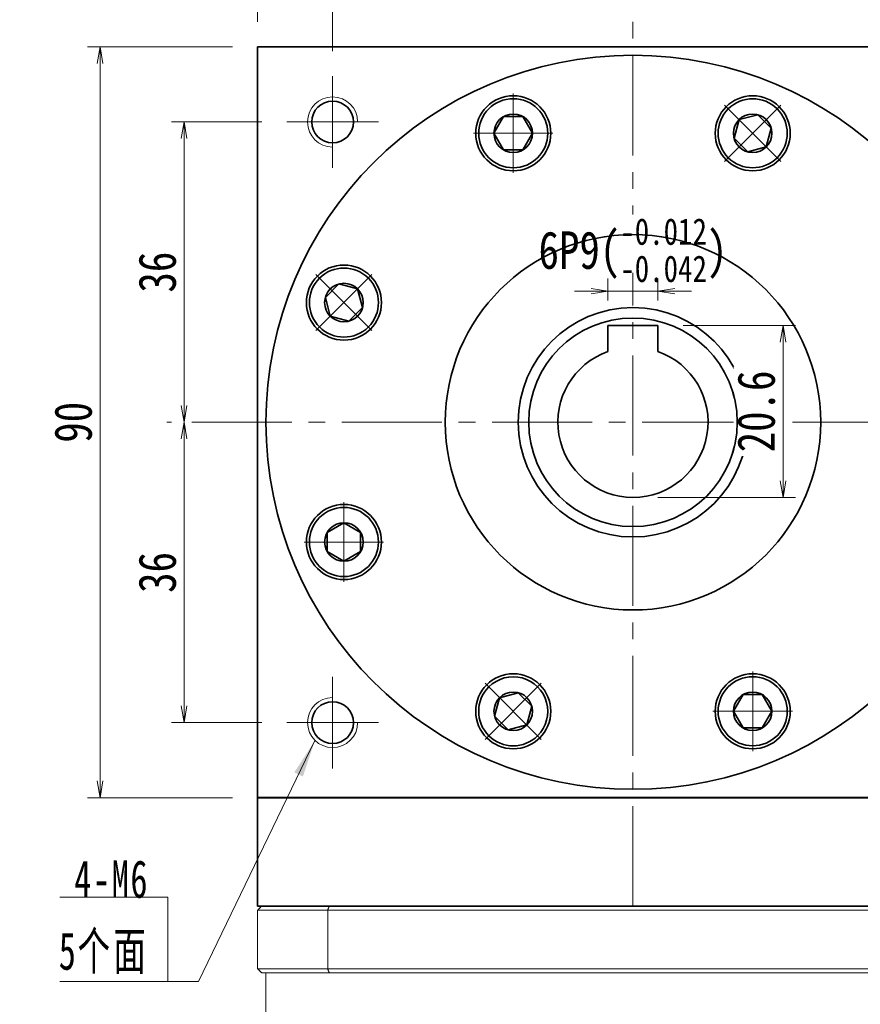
# Model space of a CAD drawing. Header units: millimetres. Extents: x -1 to 653, y 22 to 476.
# Tile 5 of 7: x 309 to 410, y 299 to 417. Entities that reach past the tile are written whole.
import ezdxf

# ---------------------------------------------------------------- set-up
doc = ezdxf.new("R2010")
doc.units = ezdxf.units.MM
doc.set_wipeout_variables(frame=1)
doc.linetypes.add('点画线', pattern=[18, 12, -2, 2, -2])
for name, color, linetype, lineweight in [('EB0', 7, 'Continuous', 35), ('中心线层', 1, '点画线', 18), ('尺寸线层', 3, 'Continuous', 18), ('粗实线', 7, 'Continuous', 40), ('粗实线层', 7, 'Continuous', 35)]:
    doc.layers.add(name, color=color, linetype=linetype, lineweight=lineweight)
doc.styles.add('宋体', font='SimSun.ttf', dxfattribs={"width": 0.8})
doc.styles.add('标准', font='txt', dxfattribs={"width": 0.667})
doc.dimstyles.new('A水平标注$0', dxfattribs={"dimtxt": 3.5, "dimasz": 2, "dimexe": 1.5, "dimexo": 3, "dimgap": 1.1, "dimtad": 1, "dimtoh": 1, "dimdec": 4, "dimdsep": 46, "dimtxsty": '宋体', "dimblk": 'OPEN', "dimcen": 3, "dimclrd": 3, "dimclre": 3, "dimclrt": 6, "dimadec": 0, "dimazin": 0, "dimtm": 1e-09, "dimtfac": 1, "dimtdec": 4, "dimtix": 1, "dimtmove": 0, "dimatfit": 3, "dimldrblk": 'OPEN', "dimfxl": 0, "dimlwd": 13, "dimlwe": 13, "dimarcsym": 0})

# ---------------------------------------------------------------- blocks, each defined once
blk = doc.blocks.new('_Open')
at = {"color": 0, "linetype": 'ByBlock', "lineweight": -2}
for p, q in [((-1, 0.167), (0, 0)), ((-1, -0.167), (0, 0)), ((0, 0), (-1, 0))]:
    blk.add_line(p, q, dxfattribs=at)
blk = doc.blocks.new('*D17')
at = {"layer": 'Defpoints', "color": 0, "transparency": 16777216}
for p in [(346.26, 421.33), (382.26, 416.71), (346.26, 410.21)]:
    blk.add_point(p, dxfattribs=at)
at = {"layer": '尺寸线层', "color": 3, "lineweight": 13, "transparency": 16777216}
for p, q in [((346.26, 413.21), (346.26, 422.83)), ((382.26, 419.71), (382.26, 422.83)), ((380.26, 421.33), (348.26, 421.33))]:
    blk.add_line(p, q, dxfattribs=at)
at = {"layer": '尺寸线层', "color": 3, "lineweight": 13, "transparency": 16777216, "xscale": 2, "yscale": 2, "zscale": 2, "rotation": 180}
blk.add_blockref('_Open', (346.26, 421.33), dxfattribs=at)
at = {"layer": '尺寸线层', "color": 3, "lineweight": 13, "transparency": 16777216, "xscale": 2, "yscale": 2, "zscale": 2}
blk.add_blockref('_Open', (382.26, 421.33), dxfattribs=at)
at = {"layer": '尺寸线层', "color": 6, "transparency": 16777216, "insert": (364.26, 424.53), "char_height": 4.5, "attachment_point": 5, "style": '宋体', "bg_fill": 3, "box_fill_scale": 1.1, "bg_fill_color": 257, "bg_fill_transparency": 0}
blk.add_mtext('36', dxfattribs=at)
blk = doc.blocks.new('*D18')
at = {"layer": 'Defpoints', "color": 0, "transparency": 16777216}
for p in [(418.26, 421.33), (382.26, 416.71), (418.26, 410.21)]:
    blk.add_point(p, dxfattribs=at)
at = {"layer": '尺寸线层', "color": 3, "lineweight": 13, "transparency": 16777216}
for p, q in [((382.26, 419.71), (382.26, 422.83)), ((418.26, 413.21), (418.26, 422.83)), ((384.26, 421.33), (416.26, 421.33))]:
    blk.add_line(p, q, dxfattribs=at)
at = {"layer": '尺寸线层', "color": 3, "lineweight": 13, "transparency": 16777216, "xscale": 2, "yscale": 2, "zscale": 2, "rotation": 180}
blk.add_blockref('_Open', (382.26, 421.33), dxfattribs=at)
at = {"layer": '尺寸线层', "color": 3, "lineweight": 13, "transparency": 16777216, "xscale": 2, "yscale": 2, "zscale": 2}
blk.add_blockref('_Open', (418.26, 421.33), dxfattribs=at)
at = {"layer": '尺寸线层', "color": 6, "transparency": 16777216, "insert": (400.26, 424.53), "char_height": 4.5, "attachment_point": 5, "style": '宋体', "bg_fill": 3, "box_fill_scale": 1.1, "bg_fill_color": 257, "bg_fill_transparency": 0}
blk.add_mtext('36', dxfattribs=at)
blk = doc.blocks.new('*D19')
at = {"layer": 'Defpoints', "color": 0, "transparency": 16777216}
for p in [(340.76, 404.71), (328.46, 368.71), (329.37, 368.71)]:
    blk.add_point(p, dxfattribs=at)
at = {"layer": '尺寸线层', "color": 3, "lineweight": 13, "transparency": 16777216}
for p, q in [((337.76, 404.71), (326.96, 404.71)), ((328.46, 402.71), (328.46, 370.71)), ((326.37, 368.71), (326.96, 368.71))]:
    blk.add_line(p, q, dxfattribs=at)
at = {"layer": '尺寸线层', "color": 3, "lineweight": 13, "transparency": 16777216, "xscale": 2, "yscale": 2, "zscale": 2}
for p, rotation in [((328.46, 404.71), 90), ((328.46, 368.71), 270)]:
    blk.add_blockref('_Open', p, dxfattribs=dict(at, rotation=rotation))
at = {"layer": '尺寸线层', "color": 6, "transparency": 16777216, "insert": (325.26, 386.71), "char_height": 4.5, "attachment_point": 5, "rotation": 90, "style": '宋体', "bg_fill": 3, "box_fill_scale": 1.1, "bg_fill_color": 257, "bg_fill_transparency": 0}
blk.add_mtext('36', dxfattribs=at)
blk = doc.blocks.new('*D20')
at = {"layer": 'Defpoints', "color": 0, "transparency": 16777216}
for p in [(329.37, 368.71), (328.46, 332.71), (340.76, 332.71)]:
    blk.add_point(p, dxfattribs=at)
at = {"layer": '尺寸线层', "color": 3, "lineweight": 13, "transparency": 16777216}
for p, q in [((326.37, 368.71), (326.96, 368.71)), ((328.46, 366.71), (328.46, 334.71)), ((337.76, 332.71), (326.96, 332.71))]:
    blk.add_line(p, q, dxfattribs=at)
at = {"layer": '尺寸线层', "color": 3, "lineweight": 13, "transparency": 16777216, "xscale": 2, "yscale": 2, "zscale": 2}
for p, rotation in [((328.46, 368.71), 90), ((328.46, 332.71), 270)]:
    blk.add_blockref('_Open', p, dxfattribs=dict(at, rotation=rotation))
at = {"layer": '尺寸线层', "color": 6, "transparency": 16777216, "insert": (325.26, 350.71), "char_height": 4.5, "attachment_point": 5, "rotation": 90, "style": '宋体', "bg_fill": 3, "box_fill_scale": 1.1, "bg_fill_color": 257, "bg_fill_transparency": 0}
blk.add_mtext('36', dxfattribs=at)
blk = doc.blocks.new('*D25')
at = {"layer": 'Defpoints', "color": 0, "transparency": 16777216}
for p in [(379.26, 384.43), (379.26, 380.31), (385.26, 380.31)]:
    blk.add_point(p, dxfattribs=at)
at = {"layer": '尺寸线层', "color": 3, "lineweight": 13, "transparency": 16777216}
for p, q in [((379.26, 383.31), (379.26, 385.93)), ((385.26, 383.31), (385.26, 385.93)), ((377.26, 384.43), (375.26, 384.43)), ((385.26, 384.43), (379.26, 384.43)), ((387.26, 384.43), (389.26, 384.43))]:
    blk.add_line(p, q, dxfattribs=at)
at = {"layer": '尺寸线层', "color": 3, "lineweight": 13, "transparency": 16777216, "xscale": 2, "yscale": 2, "zscale": 2}
blk.add_blockref('_Open', (379.26, 384.43), dxfattribs=at)
at = {"layer": '尺寸线层', "color": 3, "lineweight": 13, "transparency": 16777216, "xscale": 2, "yscale": 2, "zscale": 2, "rotation": 180}
blk.add_blockref('_Open', (385.26, 384.43), dxfattribs=at)
at = {"layer": '尺寸线层', "color": 6, "transparency": 16777216, "insert": (382.26, 389.35), "char_height": 4.5, "attachment_point": 5, "style": '宋体', "bg_fill": 3, "box_fill_scale": 1.1, "bg_fill_color": 257, "bg_fill_transparency": 0}
blk.add_mtext('{\\A1;\\A1;6P9({\\H0.707107x;\\S-0.012^ -0.042;})}', dxfattribs=at)
blk = doc.blocks.new('*D26')
at = {"layer": 'Defpoints', "color": 0, "transparency": 16777216}
for p in [(385.26, 380.31), (382.26, 359.71), (400.25, 359.71)]:
    blk.add_point(p, dxfattribs=at)
at = {"layer": '尺寸线层', "color": 3, "lineweight": 13, "transparency": 16777216}
for p, q in [((388.26, 380.31), (401.75, 380.31)), ((400.25, 378.31), (400.25, 361.71)), ((385.26, 359.71), (401.75, 359.71))]:
    blk.add_line(p, q, dxfattribs=at)
at = {"layer": '尺寸线层', "color": 3, "lineweight": 13, "transparency": 16777216, "xscale": 2, "yscale": 2, "zscale": 2}
for p, rotation in [((400.25, 380.31), 90), ((400.25, 359.71), 270)]:
    blk.add_blockref('_Open', p, dxfattribs=dict(at, rotation=rotation))
at = {"layer": '尺寸线层', "color": 6, "transparency": 16777216, "insert": (397.05, 370.01), "char_height": 4.5, "attachment_point": 5, "rotation": 90, "style": '宋体', "bg_fill": 3, "box_fill_scale": 1.1, "bg_fill_color": 257, "bg_fill_transparency": 0}
blk.add_mtext('20.6', dxfattribs=at)
blk = doc.blocks.new('*X5')
at = {"layer": '尺寸线层', "linetype": 'Continuous'}
blk.add_hatch(color=0, dxfattribs=at).paths.add_polyline_path([(17.62, 28.86), (16.17, 24.56), (15.15, 25.05)], flags=0)
at = {"layer": '尺寸线层', "color": 0, "linetype": 'Continuous'}
blk.add_line((17.62, 28.86), (3.67, 0), dxfattribs=at)
at = {"layer": '尺寸线层', "color": 0}
for p, q in [((0, 10.09), (-12.97, 10.09)), ((0, 0), (0, 10.09)), ((0, 0), (-12.97, 0)), ((3.67, 0), (0, 0))]:
    blk.add_line(p, q, dxfattribs=at)
at = {"layer": '尺寸线层', "color": 0, "insert": (-2.25, 0.9), "char_height": 4.5, "width": 19.9754, "attachment_point": 9, "line_spacing_factor": 1.15057, "style": '标准'}
blk.add_mtext('\\T1.1;4-M6\\P5个面', dxfattribs=at)
blk = doc.blocks.new('*X6')
at = {"layer": '中心线层', "linetype": '点画线', "lineweight": 18}
for p, q in [((0, -4.76), (0, 4.76)), ((-4.76, 0), (4.76, 0))]:
    blk.add_line(p, q, dxfattribs=at)
at = {"layer": '粗实线层'}
for p, q in [((-2.31, 0), (-1.15, 2)), ((-1.15, 2), (1.15, 2)), ((2.31, 0), (1.15, 2)), ((2.31, 0), (1.15, 2)), ((-2.31, 0), (-1.15, -2)), ((2.31, 0), (1.15, -2)), ((-1.15, -2), (1.15, -2))]:
    blk.add_line(p, q, dxfattribs=at)
blk.add_circle((0, 0), 2.31, dxfattribs=at)
for start, end in [(0, 180), (180, 360)]:
    blk.add_arc((0, 0), 4.14, start, end, dxfattribs=at)
blk = doc.blocks.new('*D27')
at = {"layer": 'Defpoints', "color": 0, "transparency": 16777216}
for p in [(337.26, 413.71), (318.38, 323.71), (337.26, 323.71)]:
    blk.add_point(p, dxfattribs=at)
at = {"layer": '尺寸线层', "color": 3, "lineweight": 13, "transparency": 16777216}
for p, q in [((334.26, 413.71), (316.88, 413.71)), ((318.38, 411.71), (318.38, 325.71)), ((334.26, 323.71), (316.88, 323.71))]:
    blk.add_line(p, q, dxfattribs=at)
at = {"layer": '尺寸线层', "color": 3, "lineweight": 13, "transparency": 16777216, "xscale": 2, "yscale": 2, "zscale": 2}
for p, rotation in [((318.38, 413.71), 90), ((318.38, 323.71), 270)]:
    blk.add_blockref('_Open', p, dxfattribs=dict(at, rotation=rotation))
at = {"layer": '尺寸线层', "color": 6, "transparency": 16777216, "insert": (315.18, 368.71), "char_height": 4.5, "attachment_point": 5, "rotation": 90, "style": '宋体', "bg_fill": 3, "box_fill_scale": 1.1, "bg_fill_color": 257, "bg_fill_transparency": 0}
blk.add_mtext('90', dxfattribs=at)
blk = doc.blocks.new('*D28')
at = {"layer": 'Defpoints', "color": 0, "transparency": 16777216}
for p in [(427.26, 436.37), (337.26, 413.71), (427.26, 413.71)]:
    blk.add_point(p, dxfattribs=at)
at = {"layer": '尺寸线层', "color": 3, "lineweight": 13, "transparency": 16777216}
for p, q in [((337.26, 416.71), (337.26, 437.87)), ((427.26, 416.71), (427.26, 437.87)), ((339.26, 436.37), (425.26, 436.37))]:
    blk.add_line(p, q, dxfattribs=at)
at = {"layer": '尺寸线层', "color": 3, "lineweight": 13, "transparency": 16777216, "xscale": 2, "yscale": 2, "zscale": 2, "rotation": 180}
blk.add_blockref('_Open', (337.26, 436.37), dxfattribs=at)
at = {"layer": '尺寸线层', "color": 3, "lineweight": 13, "transparency": 16777216, "xscale": 2, "yscale": 2, "zscale": 2}
blk.add_blockref('_Open', (427.26, 436.37), dxfattribs=at)
at = {"layer": '尺寸线层', "color": 6, "transparency": 16777216, "insert": (381.13, 439.57), "char_height": 4.5, "attachment_point": 5, "style": '宋体', "bg_fill": 3, "box_fill_scale": 1.1, "bg_fill_color": 257, "bg_fill_transparency": 0}
blk.add_mtext('90', dxfattribs=at)

msp = doc.modelspace()

# ---------------------------------------------------------------- linework, layer by layer
at = {"color": 7, "linetype": 'Continuous', "lineweight": 15}
for p, q in [((345.84562, 310.70951), (337.7599, 310.70951)), ((418.67419, 310.70951), (345.84562, 310.70951)), ((337.2599, 310.20951), (345.66755, 310.20951)), ((337.2599, 303.20951), (337.2599, 310.20951)), ((345.66755, 310.20951), (418.85225, 310.20951)), ((345.66755, 310.20951), (345.66755, 303.20951)), ((345.66755, 303.20951), (337.2599, 303.20951)), ((337.7599, 302.70951), (345.84562, 302.70951)), ((418.85225, 303.20951), (345.66755, 303.20951)), ((345.84562, 302.70951), (418.67419, 302.70951))]:
    msp.add_line(p, q, dxfattribs=at)
for points in [[(337.7599, 310.70951), (337.2599, 310.20951)], [(345.84562, 310.70951), (345.66755, 310.20951)], [(337.2599, 303.20951), (337.7599, 302.70951)], [(338.2599, 276.70951), (338.2599, 302.70951)], [(345.66755, 303.20951), (345.84562, 302.70951)]]:
    msp.add_open_spline(points, degree=1, dxfattribs=at)
at = {"layer": 'EB0'}
msp.add_line((427.2599, 310.70951), (337.2599, 310.70951), dxfattribs=at)
at = {"layer": '中心线层'}
for p, q in [((382.2599, 310.70951), (382.2599, 416.70951)), ((346.2599, 399.20951), (346.2599, 410.20951)), ((340.7599, 404.70951), (351.7599, 404.70951)), ((329.36803, 368.70951), (433.91203, 368.70951)), ((346.2599, 327.20951), (346.2599, 338.20951)), ((351.7599, 332.70951), (340.7599, 332.70951))]:
    msp.add_line(p, q, dxfattribs=at)
at = {"layer": '粗实线', "lineweight": 40}
msp.add_line((427.2599, 323.70951), (337.2599, 323.70951), dxfattribs=at)
at = {"layer": '粗实线层'}
for p, q in [((337.2599, 413.70951), (427.2599, 413.70951)), ((337.2599, 323.70951), (337.2599, 413.70951)), ((385.2599, 380.30951), (379.2599, 380.30951)), ((379.2599, 380.30951), (379.2599, 377.1948)), ((385.2599, 380.30951), (385.2599, 377.1948)), ((337.2599, 323.70951), (337.2599, 310.70951))]:
    msp.add_line(p, q, dxfattribs=at)
for centre, radius in [((367.90927, 403.355), 4.5), ((396.61053, 403.355), 4.5), ((346.2599, 404.70951), 2.5), ((347.61442, 383.06014), 4.5), ((382.2599, 368.70951), 13.75), ((347.61442, 354.35889), 4.5), ((367.90927, 334.06403), 4.5), ((396.61053, 334.06403), 4.5), ((346.2599, 332.70951), 2.5)]:
    msp.add_circle(centre, radius, dxfattribs=at)
at = {"layer": '粗实线层', "lineweight": 18}
for centre, start, end in [((346.2599, 404.70951), 0, 270), ((346.2599, 332.70951), 90, 360)]:
    msp.add_arc(centre, 3, start, end, dxfattribs=at)
at = {"layer": '粗实线层'}
msp.add_arc((382.2599, 368.70951), 9, 109.4712206, 70.5287794, dxfattribs=at)

# ---------------------------------------------------------------- block references
at = {"layer": '尺寸线层'}
msp.add_blockref('*X5', (326.52139, 301.69114), dxfattribs=at)

# ---------------------------------------------------------------- next in the draw order: dimensions: what is measured, and where the dimension line sits
dim = msp.add_linear_dim(base=(346.2599, 421.32674), p1=(382.2599, 416.70951), p2=(346.2599, 410.20951), dimstyle='A水平标注$0', override={"dimtxt": 4.5, "dimgap": 1, "dimdec": 1, "dimpost": '<>', "dimblk": 'Open', "dimtvp": 0.1, "dimtfill": 1, "dimtfillclr": 256}, dxfattribs=at)
dim.commit()
dim.dimension.update_dxf_attribs({"geometry": '*D17', "text_midpoint": (364.2599, 424.52646)})
dim = msp.add_linear_dim(base=(328.45686, 368.70951), p1=(340.7599, 404.70951), p2=(329.36803, 368.70951), angle=270, dimstyle='A水平标注$0', override={"dimtxt": 4.5, "dimgap": 1, "dimdec": 1, "dimpost": '<>', "dimblk": 'Open', "dimtvp": 0.1, "dimtfill": 1, "dimtfillclr": 256}, dxfattribs=at)
dim.commit()
dim.dimension.update_dxf_attribs({"geometry": '*D19', "text_midpoint": (325.25714, 386.70951)})

# ---------------------------------------------------------------- next in the draw order: dimensions: what is measured, and where the dimension line sits
dim = msp.add_linear_dim(base=(418.2599, 421.32674), p1=(382.2599, 416.70951), p2=(418.2599, 410.20951), dimstyle='A水平标注$0', override={"dimtxt": 4.5, "dimgap": 1, "dimdec": 1, "dimpost": '<>', "dimblk": 'Open', "dimtvp": 0.1, "dimtfill": 1, "dimtfillclr": 256}, dxfattribs=at)
dim.commit()
dim.dimension.update_dxf_attribs({"geometry": '*D18', "text_midpoint": (400.2599, 424.52646)})
dim = msp.add_linear_dim(base=(328.45686, 332.70951), p1=(329.36803, 368.70951), p2=(340.7599, 332.70951), angle=270, dimstyle='A水平标注$0', override={"dimtxt": 4.5, "dimgap": 1, "dimdec": 1, "dimpost": '<>', "dimblk": 'Open', "dimtvp": 0.1, "dimtfill": 1, "dimtfillclr": 256}, dxfattribs=at)
dim.commit()
dim.dimension.update_dxf_attribs({"geometry": '*D20', "text_midpoint": (325.25714, 350.70951)})

# ---------------------------------------------------------------- next in the draw order: linework, layer by layer
at = {"layer": '粗实线层'}
msp.add_circle((382.2599, 368.70951), 44, dxfattribs=at)

# ---------------------------------------------------------------- next in the draw order: dimensions: what is measured, and where the dimension line sits
at = {"layer": '尺寸线层'}
dim = msp.add_linear_dim(base=(318.38012, 323.70951), p1=(337.2599, 413.70951), p2=(337.2599, 323.70951), angle=270, dimstyle='A水平标注$0', override={"dimtxt": 4.5, "dimgap": 1, "dimdec": 1, "dimpost": '<>', "dimblk": 'Open', "dimtvp": 0.1, "dimtfill": 1, "dimtfillclr": 256}, dxfattribs=at)
dim.commit()
dim.dimension.update_dxf_attribs({"geometry": '*D27', "text_midpoint": (315.18039, 368.70951)})

# ---------------------------------------------------------------- next in the draw order: dimensions: what is measured, and where the dimension line sits
dim = msp.add_linear_dim(base=(427.2599, 436.36969), p1=(337.2599, 413.70951), p2=(427.2599, 413.70951), dimstyle='A水平标注$0', override={"dimtxt": 4.5, "dimgap": 1, "dimdec": 1, "dimpost": '<>', "dimblk": 'Open', "dimtvp": 0.1, "dimtfill": 1, "dimtfillclr": 256}, dxfattribs=at)
dim.commit()
dim.dimension.update_dxf_attribs({"geometry": '*D28', "text_midpoint": (381.1271, 436.36969), "dimtype": 160})
dim = msp.add_linear_dim(base=(379.2599, 384.42766), p1=(385.2599, 380.30951), p2=(379.2599, 380.30951), text='{\\A1;\\A1;6P9({\\H0.707107x;\\S-0.012^ -0.042;})}', dimstyle='A水平标注$0', override={"dimtxt": 4.5, "dimgap": 1, "dimdec": 1, "dimpost": '<>', "dimblk": 'Open', "dimtp": -0.012, "dimtm": 0.042, "dimtdec": 3, "dimtvp": 0.1, "dimtfill": 1, "dimtfillclr": 256, "dimtzin": 8}, dxfattribs=at)
dim.commit()
dim.dimension.update_dxf_attribs({"geometry": '*D25', "text_midpoint": (382.2599, 389.3454)})

# ---------------------------------------------------------------- next in the draw order: wipeouts: each hides what was drawn before it
for points in [[(372.04927, 403.355), (372.0492, 403.37926), (372.04899, 403.40352), (372.04863, 403.42778), (372.04814, 403.45204), (372.0475, 403.4763), (372.04671, 403.50055), (372.04579, 403.52479), (372.04472, 403.54903), (372.04352, 403.57326), (372.04217, 403.59749), (372.04067, 403.62171), (372.03904, 403.64592), (372.03726, 403.67011), (372.03535, 403.6943), (372.03329, 403.71848), (372.03109, 403.74264), (372.02874, 403.76679), (372.02626, 403.79092), (372.02363, 403.81504), (372.02087, 403.83915), (372.01796, 403.86324), (372.01491, 403.88731), (372.01172, 403.91136), (372.00839, 403.93539), (372.00492, 403.95941), (372.0013, 403.9834), (371.99755, 404.00737), (371.99366, 404.03132), (371.98962, 404.05525), (371.98545, 404.07915), (371.98545, 404.07915), (371.94738, 404.26784), (371.90059, 404.45455), (371.84516, 404.63889), (371.78123, 404.82045), (371.70893, 404.99884), (371.62841, 405.17368), (371.53985, 405.34459), (371.44345, 405.5112), (371.3394, 405.67315), (371.22794, 405.83008), (371.10931, 405.98167), (370.98375, 406.12757), (370.85155, 406.26749), (370.71299, 406.4011), (370.56837, 406.52813), (370.418, 406.6483), (370.26221, 406.76136), (370.10133, 406.86705), (369.93571, 406.96514), (369.76572, 407.05543), (369.5917, 407.13773), (369.41405, 407.21184), (369.23315, 407.27762), (369.04939, 407.33491), (368.86316, 407.38361), (368.67487, 407.42359), (368.48492, 407.45478), (368.29373, 407.47711), (368.10171, 407.49052), (367.90927, 407.495), (367.90927, 407.495), (367.71684, 407.49052), (367.52482, 407.47711), (367.33363, 407.45478), (367.14368, 407.42359), (366.95539, 407.38361), (366.76916, 407.33491), (366.5854, 407.27762), (366.40449, 407.21184), (366.22684, 407.13773), (366.05283, 407.05543), (365.88283, 406.96514), (365.71722, 406.86705), (365.55634, 406.76136), (365.40054, 406.6483), (365.25017, 406.52813), (365.10555, 406.4011), (364.96699, 406.26749), (364.83479, 406.12757), (364.70924, 405.98167), (364.59061, 405.83008), (364.47915, 405.67315), (364.3751, 405.5112), (364.27869, 405.34459), (364.19014, 405.17368), (364.10962, 404.99884), (364.03732, 404.82045), (363.97338, 404.63889), (363.91796, 404.45455), (363.87116, 404.26784), (363.8331, 404.07915), (363.8331, 404.07915), (363.82892, 404.05525), (363.82489, 404.03132), (363.821, 404.00737), (363.81724, 403.9834), (363.81363, 403.95941), (363.81016, 403.93539), (363.80683, 403.91136), (363.80364, 403.88731), (363.80059, 403.86324), (363.79768, 403.83915), (363.79491, 403.81504), (363.79229, 403.79092), (363.7898, 403.76679), (363.78746, 403.74264), (363.78526, 403.71848), (363.7832, 403.6943), (363.78128, 403.67011), (363.77951, 403.64592), (363.77787, 403.62171), (363.77638, 403.59749), (363.77503, 403.57326), (363.77382, 403.54903), (363.77276, 403.52479), (363.77183, 403.50055), (363.77105, 403.4763), (363.77041, 403.45204), (363.76991, 403.42778), (363.76956, 403.40352), (363.76935, 403.37926), (363.76927, 403.355), (363.76927, 403.355), (363.77495, 403.13833), (363.79195, 402.92225), (363.82024, 402.70736), (363.85974, 402.49424), (363.91034, 402.28349), (363.9719, 402.07567), (364.04425, 401.87135), (364.1272, 401.67111), (364.22051, 401.47548), (364.32393, 401.285), (364.43718, 401.10019), (364.55994, 400.92157), (364.69189, 400.74961), (364.83265, 400.5848), (364.98185, 400.42758), (365.13907, 400.27838), (365.30389, 400.13761), (365.47584, 400.00567), (365.65447, 399.8829), (365.83927, 399.76965), (366.02975, 399.66623), (366.22538, 399.57292), (366.42563, 399.48997), (366.62994, 399.41762), (366.83776, 399.35606), (367.04852, 399.30547), (367.26164, 399.26597), (367.47653, 399.23768), (367.6926, 399.22067), (367.90927, 399.215), (367.90927, 399.215), (368.12594, 399.22067), (368.34202, 399.23768), (368.55691, 399.26597), (368.77003, 399.30547), (368.98078, 399.35606), (369.1886, 399.41762), (369.39292, 399.48997), (369.59316, 399.57292), (369.78879, 399.66623), (369.97927, 399.76965), (370.16408, 399.8829), (370.3427, 400.00567), (370.51466, 400.13761), (370.67947, 400.27838), (370.8367, 400.42758), (370.98589, 400.5848), (371.12666, 400.74961), (371.2586, 400.92157), (371.38137, 401.10019), (371.49462, 401.285), (371.59804, 401.47548), (371.69135, 401.67111), (371.7743, 401.87135), (371.84665, 402.07567), (371.90821, 402.28349), (371.95881, 402.49424), (371.9983, 402.70736), (372.02659, 402.92225), (372.0436, 403.13833)], [(399.53795, 400.42758), (399.55506, 400.44478), (399.57206, 400.46209), (399.58897, 400.47949), (399.60577, 400.497), (399.62247, 400.5146), (399.63906, 400.5323), (399.65555, 400.5501), (399.67194, 400.56799), (399.68822, 400.58598), (399.7044, 400.60407), (399.72046, 400.62225), (399.73643, 400.64052), (399.75228, 400.65889), (399.76803, 400.67735), (399.78367, 400.6959), (399.7992, 400.71454), (399.81462, 400.73327), (399.82993, 400.7521), (399.84513, 400.77101), (399.86021, 400.79001), (399.87519, 400.8091), (399.89006, 400.82828), (399.90481, 400.84754), (399.91945, 400.86689), (399.93397, 400.88632), (399.94838, 400.90584), (399.96268, 400.92545), (399.97686, 400.94513), (399.99092, 400.9649), (400.00487, 400.98476), (400.00487, 400.98476), (400.11138, 401.1451), (400.21032, 401.31021), (400.30147, 401.47975), (400.38465, 401.65334), (400.45967, 401.83061), (400.52636, 402.01118), (400.5846, 402.19465), (400.63424, 402.38062), (400.67518, 402.56871), (400.70733, 402.75849), (400.73063, 402.94957), (400.74502, 403.14152), (400.75048, 403.33393), (400.74698, 403.52639), (400.73454, 403.71848), (400.71319, 403.90978), (400.68297, 404.09988), (400.64394, 404.28837), (400.5962, 404.47485), (400.53984, 404.6589), (400.47498, 404.84013), (400.40177, 405.01816), (400.32037, 405.19258), (400.23094, 405.36304), (400.13369, 405.52916), (400.02882, 405.69057), (399.91656, 405.84694), (399.79716, 405.99792), (399.67086, 406.14318), (399.53795, 406.28242), (399.53795, 406.28242), (399.39872, 406.41533), (399.25345, 406.54162), (399.10247, 406.66103), (398.94611, 406.77329), (398.78469, 406.87815), (398.61858, 406.97541), (398.44812, 407.06483), (398.27369, 407.14624), (398.09567, 407.21945), (397.91443, 407.2843), (397.73038, 407.34066), (397.54391, 407.38841), (397.35541, 407.42744), (397.16531, 407.45766), (396.97401, 407.47901), (396.78192, 407.49145), (396.58947, 407.49494), (396.39705, 407.48949), (396.2051, 407.4751), (396.01403, 407.4518), (395.82424, 407.41964), (395.63616, 407.3787), (395.45018, 407.32906), (395.26671, 407.27083), (395.08615, 407.20413), (394.90888, 407.12912), (394.73528, 407.04594), (394.56575, 406.95478), (394.40063, 406.85585), (394.24029, 406.74934), (394.24029, 406.74934), (394.22044, 406.73539), (394.20067, 406.72133), (394.18098, 406.70714), (394.16138, 406.69285), (394.14186, 406.67844), (394.12242, 406.66391), (394.10307, 406.64927), (394.08381, 406.63452), (394.06463, 406.61966), (394.04554, 406.60468), (394.02654, 406.58959), (394.00763, 406.57439), (393.98881, 406.55908), (393.97007, 406.54366), (393.95143, 406.52813), (393.93288, 406.51249), (393.91442, 406.49675), (393.89606, 406.48089), (393.87778, 406.46493), (393.8596, 406.44886), (393.84152, 406.43269), (393.82353, 406.41641), (393.80564, 406.40002), (393.78784, 406.38353), (393.77014, 406.36693), (393.75253, 406.35024), (393.73503, 406.33343), (393.71762, 406.31653), (393.70032, 406.29953), (393.68311, 406.28242), (393.68311, 406.28242), (393.53391, 406.1252), (393.39315, 405.96038), (393.2612, 405.78843), (393.13844, 405.6098), (393.02519, 405.425), (392.92176, 405.23452), (392.82845, 405.03889), (392.74551, 404.83864), (392.67316, 404.63433), (392.6116, 404.42651), (392.561, 404.21575), (392.5215, 404.00264), (392.49321, 403.78775), (392.47621, 403.57167), (392.47053, 403.355), (392.47621, 403.13833), (392.49321, 402.92225), (392.5215, 402.70736), (392.561, 402.49424), (392.6116, 402.28349), (392.67316, 402.07567), (392.74551, 401.87135), (392.82845, 401.67111), (392.92176, 401.47548), (393.02519, 401.285), (393.13844, 401.10019), (393.2612, 400.92157), (393.39315, 400.74961), (393.53391, 400.5848), (393.68311, 400.42758), (393.68311, 400.42758), (393.84033, 400.27838), (394.00515, 400.13761), (394.1771, 400.00567), (394.35573, 399.8829), (394.54053, 399.76965), (394.73101, 399.66623), (394.92664, 399.57292), (395.12689, 399.48997), (395.3312, 399.41762), (395.53902, 399.35606), (395.74978, 399.30547), (395.96289, 399.26597), (396.17778, 399.23768), (396.39386, 399.22067), (396.61053, 399.215), (396.8272, 399.22067), (397.04328, 399.23768), (397.25817, 399.26597), (397.47129, 399.30547), (397.68204, 399.35606), (397.88986, 399.41762), (398.09417, 399.48997), (398.29442, 399.57292), (398.49005, 399.66623), (398.68053, 399.76965), (398.86534, 399.8829), (399.04396, 400.00567), (399.21592, 400.13761), (399.38073, 400.27838)], [(350.54184, 385.98757), (350.52464, 386.00467), (350.50733, 386.02168), (350.48992, 386.03858), (350.47242, 386.05538), (350.45481, 386.07208), (350.43711, 386.08867), (350.41932, 386.10517), (350.40142, 386.12155), (350.38343, 386.13783), (350.36535, 386.15401), (350.34717, 386.17008), (350.3289, 386.18604), (350.31053, 386.20189), (350.29207, 386.21764), (350.27352, 386.23328), (350.25488, 386.24881), (350.23614, 386.26423), (350.21732, 386.27954), (350.19841, 386.29474), (350.17941, 386.30983), (350.16032, 386.3248), (350.14114, 386.33967), (350.12188, 386.35442), (350.10253, 386.36906), (350.08309, 386.38358), (350.06357, 386.39799), (350.04397, 386.41229), (350.02428, 386.42647), (350.00451, 386.44054), (349.98466, 386.45449), (349.98466, 386.45449), (349.82432, 386.56099), (349.6592, 386.65993), (349.48967, 386.75108), (349.31608, 386.83426), (349.13881, 386.90928), (348.95824, 386.97598), (348.77477, 387.03421), (348.58879, 387.08385), (348.40071, 387.12479), (348.21092, 387.15695), (348.01985, 387.18024), (347.8279, 387.19464), (347.63549, 387.20009), (347.44303, 387.19659), (347.25094, 387.18416), (347.05964, 387.1628), (346.86954, 387.13258), (346.68105, 387.09356), (346.49457, 387.04581), (346.31052, 386.98945), (346.12928, 386.92459), (345.95126, 386.85138), (345.77683, 386.76998), (345.60638, 386.68055), (345.44026, 386.5833), (345.27885, 386.47843), (345.12248, 386.36617), (344.9715, 386.24677), (344.82624, 386.12048), (344.687, 385.98757), (344.687, 385.98757), (344.55409, 385.84833), (344.42779, 385.70306), (344.30839, 385.55208), (344.19613, 385.39572), (344.09126, 385.2343), (343.99401, 385.06819), (343.90459, 384.89773), (343.82318, 384.7233), (343.74997, 384.54528), (343.68511, 384.36404), (343.62875, 384.17999), (343.58101, 383.99352), (343.54198, 383.80503), (343.51176, 383.61492), (343.49041, 383.42362), (343.47797, 383.23153), (343.47447, 383.03908), (343.47993, 382.84667), (343.49432, 382.65471), (343.51762, 382.46364), (343.54977, 382.27386), (343.59072, 382.08577), (343.64036, 381.89979), (343.69859, 381.71632), (343.76528, 381.53576), (343.8403, 381.35849), (343.92348, 381.1849), (344.01463, 381.01536), (344.11357, 380.85024), (344.22008, 380.6899), (344.22008, 380.6899), (344.23403, 380.67005), (344.24809, 380.65028), (344.26227, 380.63059), (344.27657, 380.61099), (344.29098, 380.59147), (344.30551, 380.57203), (344.32014, 380.55269), (344.3349, 380.53342), (344.34976, 380.51424), (344.36474, 380.49516), (344.37983, 380.47615), (344.39503, 380.45724), (344.41034, 380.43842), (344.42576, 380.41969), (344.44128, 380.40104), (344.45692, 380.38249), (344.47267, 380.36403), (344.48852, 380.34567), (344.50449, 380.32739), (344.52056, 380.30922), (344.53673, 380.29113), (344.55301, 380.27314), (344.5694, 380.25525), (344.58589, 380.23745), (344.60248, 380.21975), (344.61918, 380.20215), (344.63598, 380.18464), (344.65289, 380.16723), (344.66989, 380.14993), (344.687, 380.13272), (344.687, 380.13272), (344.84422, 379.98352), (345.00903, 379.84276), (345.18099, 379.71081), (345.35961, 379.58805), (345.54442, 379.4748), (345.7349, 379.37138), (345.93053, 379.27807), (346.13078, 379.19512), (346.33509, 379.12277), (346.54291, 379.06121), (346.75367, 379.01061), (346.96678, 378.97111), (347.18167, 378.94282), (347.39775, 378.92582), (347.61442, 378.92014), (347.83109, 378.92582), (348.04717, 378.94282), (348.26206, 378.97111), (348.47517, 379.01061), (348.68593, 379.06121), (348.89375, 379.12277), (349.09806, 379.19512), (349.29831, 379.27807), (349.49394, 379.37138), (349.68442, 379.4748), (349.86923, 379.58805), (350.04785, 379.71081), (350.21981, 379.84276), (350.38462, 379.98352), (350.54184, 380.13272), (350.54184, 380.13272), (350.69104, 380.28994), (350.8318, 380.45476), (350.96375, 380.62671), (351.08652, 380.80534), (351.19977, 380.99014), (351.30319, 381.18062), (351.3965, 381.37625), (351.47944, 381.5765), (351.55179, 381.78081), (351.61335, 381.98863), (351.66395, 382.19939), (351.70345, 382.4125), (351.73174, 382.6274), (351.74875, 382.84347), (351.75442, 383.06014), (351.74875, 383.27681), (351.73174, 383.49289), (351.70345, 383.70778), (351.66395, 383.9209), (351.61335, 384.13165), (351.55179, 384.33947), (351.47944, 384.54379), (351.3965, 384.74403), (351.30319, 384.93966), (351.19977, 385.13014), (351.08652, 385.31495), (350.96375, 385.49357), (350.8318, 385.66553), (350.69104, 385.83034)], [(347.61442, 358.49889), (347.59016, 358.49881), (347.5659, 358.4986), (347.54163, 358.49825), (347.51738, 358.49775), (347.49312, 358.49711), (347.46887, 358.49633), (347.44463, 358.4954), (347.42039, 358.49434), (347.39615, 358.49313), (347.37193, 358.49178), (347.34771, 358.49029), (347.3235, 358.48865), (347.2993, 358.48688), (347.27512, 358.48496), (347.25094, 358.4829), (347.22678, 358.4807), (347.20263, 358.47836), (347.17849, 358.47587), (347.15437, 358.47325), (347.13027, 358.47048), (347.10618, 358.46757), (347.08211, 358.46452), (347.05806, 358.46133), (347.03402, 358.458), (347.01001, 358.45453), (346.98602, 358.45092), (346.96205, 358.44716), (346.9381, 358.44327), (346.91417, 358.43924), (346.89027, 358.43506), (346.89027, 358.43506), (346.70158, 358.397), (346.51487, 358.3502), (346.33053, 358.29478), (346.14897, 358.23084), (345.97057, 358.15854), (345.79573, 358.07802), (345.62482, 357.98947), (345.45822, 357.89306), (345.29627, 357.78901), (345.13934, 357.67755), (344.98775, 357.55892), (344.84184, 357.43337), (344.70193, 357.30117), (344.56832, 357.16261), (344.44128, 357.01799), (344.32111, 356.86762), (344.20806, 356.71182), (344.10237, 356.55094), (344.00428, 356.38533), (343.91398, 356.21533), (343.83169, 356.04132), (343.75758, 355.86367), (343.6918, 355.68276), (343.6345, 355.499), (343.58581, 355.31277), (343.54583, 355.12448), (343.51464, 354.93454), (343.49231, 354.74334), (343.4789, 354.55132), (343.47442, 354.35889), (343.47442, 354.35889), (343.4789, 354.16645), (343.49231, 353.97443), (343.51464, 353.78324), (343.54583, 353.59329), (343.58581, 353.405), (343.6345, 353.21877), (343.6918, 353.03501), (343.75758, 352.85411), (343.83169, 352.67646), (343.91398, 352.50244), (344.00428, 352.33245), (344.10237, 352.16683), (344.20806, 352.00595), (344.32111, 351.85016), (344.44128, 351.69979), (344.56832, 351.55517), (344.70193, 351.41661), (344.84184, 351.28441), (344.98775, 351.15885), (345.13934, 351.04022), (345.29627, 350.92876), (345.45822, 350.82471), (345.62482, 350.72831), (345.79573, 350.63975), (345.97057, 350.55923), (346.14897, 350.48693), (346.33053, 350.423), (346.51487, 350.36757), (346.70158, 350.32078), (346.89027, 350.28271), (346.89027, 350.28271), (346.91417, 350.27854), (346.9381, 350.2745), (346.96205, 350.27061), (346.98602, 350.26686), (347.01001, 350.26324), (347.03402, 350.25977), (347.05806, 350.25644), (347.08211, 350.25325), (347.10618, 350.2502), (347.13027, 350.24729), (347.15437, 350.24453), (347.17849, 350.2419), (347.20263, 350.23942), (347.22678, 350.23707), (347.25094, 350.23487), (347.27512, 350.23281), (347.2993, 350.2309), (347.3235, 350.22912), (347.34771, 350.22749), (347.37193, 350.22599), (347.39615, 350.22464), (347.42039, 350.22344), (347.44463, 350.22237), (347.46887, 350.22145), (347.49312, 350.22066), (347.51738, 350.22002), (347.54163, 350.21953), (347.5659, 350.21917), (347.59016, 350.21896), (347.61442, 350.21889), (347.61442, 350.21889), (347.83109, 350.22456), (348.04717, 350.24157), (348.26206, 350.26986), (348.47517, 350.30935), (348.68593, 350.35995), (348.89375, 350.42151), (349.09806, 350.49386), (349.29831, 350.57681), (349.49394, 350.67012), (349.68442, 350.77354), (349.86923, 350.88679), (350.04785, 351.00956), (350.21981, 351.1415), (350.38462, 351.28227), (350.54184, 351.43146), (350.69104, 351.58869), (350.8318, 351.7535), (350.96375, 351.92546), (351.08652, 352.10408), (351.19977, 352.28889), (351.30319, 352.47937), (351.3965, 352.675), (351.47944, 352.87524), (351.55179, 353.07956), (351.61335, 353.28738), (351.66395, 353.49813), (351.70345, 353.71125), (351.73174, 353.92614), (351.74875, 354.14222), (351.75442, 354.35889), (351.75442, 354.35889), (351.74875, 354.57556), (351.73174, 354.79163), (351.70345, 355.00652), (351.66395, 355.21964), (351.61335, 355.4304), (351.55179, 355.63822), (351.47944, 355.84253), (351.3965, 356.04278), (351.30319, 356.23841), (351.19977, 356.42889), (351.08652, 356.61369), (350.96375, 356.79232), (350.8318, 356.96427), (350.69104, 357.12909), (350.54184, 357.28631), (350.38462, 357.43551), (350.21981, 357.57627), (350.04785, 357.70822), (349.86923, 357.83098), (349.68442, 357.94423), (349.49394, 358.04765), (349.29831, 358.14096), (349.09806, 358.22391), (348.89375, 358.29626), (348.68593, 358.35782), (348.47517, 358.40842), (348.26206, 358.44792), (348.04717, 358.47621), (347.83109, 358.49321)], [(364.98185, 336.99145), (364.96475, 336.97425), (364.94774, 336.95694), (364.93084, 336.93953), (364.91404, 336.92203), (364.89734, 336.90443), (364.88074, 336.88673), (364.86425, 336.86893), (364.84787, 336.85103), (364.83159, 336.83304), (364.81541, 336.81496), (364.79934, 336.79678), (364.78338, 336.77851), (364.76752, 336.76014), (364.75178, 336.74168), (364.73614, 336.72313), (364.72061, 336.70449), (364.70519, 336.68576), (364.68988, 336.66693), (364.67468, 336.64802), (364.65959, 336.62902), (364.64461, 336.60993), (364.62975, 336.59075), (364.615, 336.57149), (364.60036, 336.55214), (364.58583, 336.53271), (364.57142, 336.51319), (364.55713, 336.49358), (364.54295, 336.47389), (364.52888, 336.45412), (364.51493, 336.43427), (364.51493, 336.43427), (364.40843, 336.27393), (364.30949, 336.10882), (364.21833, 335.93928), (364.13516, 335.76569), (364.06014, 335.58842), (363.99344, 335.40785), (363.93521, 335.22438), (363.88557, 335.0384), (363.84463, 334.85032), (363.81247, 334.66054), (363.78917, 334.46946), (363.77478, 334.27751), (363.76933, 334.0851), (363.77282, 333.89264), (363.78526, 333.70055), (363.80661, 333.50925), (363.83684, 333.31915), (363.87586, 333.13066), (363.92361, 332.94418), (363.97997, 332.76013), (364.04482, 332.5789), (364.11803, 332.40087), (364.19944, 332.22644), (364.28887, 332.05599), (364.38612, 331.88987), (364.49099, 331.72846), (364.60324, 331.57209), (364.72265, 331.42111), (364.84894, 331.27585), (364.98185, 331.13661), (364.98185, 331.13661), (365.12109, 331.0037), (365.26636, 330.87741), (365.41733, 330.758), (365.5737, 330.64574), (365.73512, 330.54088), (365.90123, 330.44362), (366.07169, 330.3542), (366.24611, 330.27279), (366.42414, 330.19958), (366.60537, 330.13473), (366.78943, 330.07837), (366.9759, 330.03062), (367.16439, 329.99159), (367.35449, 329.96137), (367.5458, 329.94002), (367.73788, 329.92758), (367.93034, 329.92409), (368.12275, 329.92954), (368.3147, 329.94393), (368.50578, 329.96723), (368.69556, 329.99939), (368.88365, 330.04033), (369.06963, 330.08997), (369.2531, 330.1482), (369.43366, 330.2149), (369.61093, 330.28991), (369.78452, 330.37309), (369.95406, 330.46425), (370.11917, 330.56318), (370.27951, 330.66969), (370.27951, 330.66969), (370.29937, 330.68364), (370.31914, 330.6977), (370.33882, 330.71189), (370.35843, 330.72618), (370.37795, 330.74059), (370.39738, 330.75512), (370.41673, 330.76976), (370.436, 330.78451), (370.45517, 330.79937), (370.47426, 330.81435), (370.49326, 330.82944), (370.51218, 330.84464), (370.531, 330.85995), (370.54973, 330.87537), (370.56837, 330.8909), (370.58692, 330.90654), (370.60538, 330.92228), (370.62375, 330.93814), (370.64202, 330.9541), (370.6602, 330.97017), (370.67829, 330.98634), (370.69628, 331.00262), (370.71417, 331.01901), (370.73197, 331.0355), (370.74967, 331.0521), (370.76727, 331.06879), (370.78478, 331.0856), (370.80218, 331.1025), (370.81949, 331.1195), (370.8367, 331.13661), (370.8367, 331.13661), (370.98589, 331.29383), (371.12666, 331.45865), (371.2586, 331.6306), (371.38137, 331.80923), (371.49462, 331.99403), (371.59804, 332.18451), (371.69135, 332.38014), (371.7743, 332.58039), (371.84665, 332.7847), (371.90821, 332.99252), (371.95881, 333.20328), (371.9983, 333.41639), (372.02659, 333.63128), (372.0436, 333.84736), (372.04927, 334.06403), (372.0436, 334.2807), (372.02659, 334.49678), (371.9983, 334.71167), (371.95881, 334.92479), (371.90821, 335.13554), (371.84665, 335.34336), (371.7743, 335.54768), (371.69135, 335.74792), (371.59804, 335.94355), (371.49462, 336.13403), (371.38137, 336.31884), (371.2586, 336.49746), (371.12666, 336.66942), (370.98589, 336.83423), (370.8367, 336.99145), (370.8367, 336.99145), (370.67947, 337.14065), (370.51466, 337.28142), (370.3427, 337.41336), (370.16408, 337.53613), (369.97927, 337.64938), (369.78879, 337.7528), (369.59316, 337.84611), (369.39292, 337.92906), (369.1886, 338.00141), (368.98078, 338.06297), (368.77003, 338.11356), (368.55691, 338.15306), (368.34202, 338.18135), (368.12594, 338.19836), (367.90927, 338.20403), (367.6926, 338.19836), (367.47653, 338.18135), (367.26164, 338.15306), (367.04852, 338.11356), (366.83776, 338.06297), (366.62994, 338.00141), (366.42563, 337.92906), (366.22538, 337.84611), (366.02975, 337.7528), (365.83927, 337.64938), (365.65447, 337.53613), (365.47584, 337.41336), (365.30389, 337.28142), (365.13907, 337.14065)], [(392.47053, 334.06403), (392.4706, 334.03977), (392.47082, 334.01551), (392.47117, 333.99125), (392.47167, 333.96699), (392.47231, 333.94273), (392.47309, 333.91848), (392.47401, 333.89424), (392.47508, 333.87), (392.47629, 333.84577), (392.47764, 333.82154), (392.47913, 333.79732), (392.48077, 333.77311), (392.48254, 333.74892), (392.48446, 333.72473), (392.48652, 333.70055), (392.48872, 333.67639), (392.49106, 333.65224), (392.49355, 333.62811), (392.49617, 333.60398), (392.49894, 333.57988), (392.50185, 333.55579), (392.5049, 333.53172), (392.50809, 333.50767), (392.51142, 333.48363), (392.51489, 333.45962), (392.5185, 333.43563), (392.52225, 333.41166), (392.52615, 333.38771), (392.53018, 333.36378), (392.53436, 333.33988), (392.53436, 333.33988), (392.57242, 333.15119), (392.61922, 332.96448), (392.67464, 332.78014), (392.73857, 332.59858), (392.81088, 332.42019), (392.89139, 332.24535), (392.97995, 332.07444), (393.07636, 331.90783), (393.1804, 331.74588), (393.29186, 331.58895), (393.4105, 331.43736), (393.53605, 331.29146), (393.66825, 331.15154), (393.80681, 331.01793), (393.95143, 330.8909), (394.1018, 330.77072), (394.25759, 330.65767), (394.41847, 330.55198), (394.58409, 330.45389), (394.75409, 330.3636), (394.9281, 330.2813), (395.10575, 330.20719), (395.28665, 330.14141), (395.47042, 330.08412), (395.65665, 330.03542), (395.84494, 329.99544), (396.03488, 329.96425), (396.22607, 329.94192), (396.41809, 329.92851), (396.61053, 329.92403), (396.61053, 329.92403), (396.80297, 329.92851), (396.99499, 329.94192), (397.18618, 329.96425), (397.37613, 329.99544), (397.56442, 330.03542), (397.75065, 330.08412), (397.93441, 330.14141), (398.11531, 330.20719), (398.29296, 330.2813), (398.46697, 330.3636), (398.63697, 330.45389), (398.80259, 330.55198), (398.96347, 330.65767), (399.11926, 330.77072), (399.26963, 330.8909), (399.41425, 331.01793), (399.55281, 331.15154), (399.68501, 331.29146), (399.81056, 331.43736), (399.9292, 331.58895), (400.04066, 331.74588), (400.14471, 331.90783), (400.24111, 332.07444), (400.32967, 332.24535), (400.41019, 332.42019), (400.48249, 332.59858), (400.54642, 332.78014), (400.60185, 332.96448), (400.64864, 333.15119), (400.68671, 333.33988), (400.68671, 333.33988), (400.69088, 333.36378), (400.69491, 333.38771), (400.69881, 333.41166), (400.70256, 333.43563), (400.70617, 333.45962), (400.70965, 333.48363), (400.71298, 333.50767), (400.71617, 333.53172), (400.71922, 333.55579), (400.72212, 333.57988), (400.72489, 333.60398), (400.72752, 333.62811), (400.73, 333.65224), (400.73234, 333.67639), (400.73454, 333.70055), (400.7366, 333.72473), (400.73852, 333.74892), (400.7403, 333.77311), (400.74193, 333.79732), (400.74342, 333.82154), (400.74477, 333.84577), (400.74598, 333.87), (400.74705, 333.89424), (400.74797, 333.91848), (400.74875, 333.94273), (400.74939, 333.96699), (400.74989, 333.99125), (400.75025, 334.01551), (400.75046, 334.03977), (400.75053, 334.06403), (400.75053, 334.06403), (400.74486, 334.2807), (400.72785, 334.49678), (400.69956, 334.71167), (400.66006, 334.92479), (400.60946, 335.13554), (400.54791, 335.34336), (400.47555, 335.54768), (400.39261, 335.74792), (400.2993, 335.94355), (400.19588, 336.13403), (400.08263, 336.31884), (399.95986, 336.49746), (399.82792, 336.66942), (399.68715, 336.83423), (399.53795, 336.99145), (399.38073, 337.14065), (399.21592, 337.28142), (399.04396, 337.41336), (398.86534, 337.53613), (398.68053, 337.64938), (398.49005, 337.7528), (398.29442, 337.84611), (398.09417, 337.92906), (397.88986, 338.00141), (397.68204, 338.06297), (397.47129, 338.11356), (397.25817, 338.15306), (397.04328, 338.18135), (396.8272, 338.19836), (396.61053, 338.20403), (396.61053, 338.20403), (396.39386, 338.19836), (396.17778, 338.18135), (395.96289, 338.15306), (395.74978, 338.11356), (395.53902, 338.06297), (395.3312, 338.00141), (395.12689, 337.92906), (394.92664, 337.84611), (394.73101, 337.7528), (394.54053, 337.64938), (394.35573, 337.53613), (394.1771, 337.41336), (394.00515, 337.28142), (393.84033, 337.14065), (393.68311, 336.99145), (393.53391, 336.83423), (393.39315, 336.66942), (393.2612, 336.49746), (393.13844, 336.31884), (393.02519, 336.13403), (392.92176, 335.94355), (392.82845, 335.74792), (392.74551, 335.54768), (392.67316, 335.34336), (392.6116, 335.13554), (392.561, 334.92479), (392.5215, 334.71167), (392.49321, 334.49678), (392.47621, 334.2807)]]:
    msp.add_wipeout(points).dxf.layer = '粗实线层'

# ---------------------------------------------------------------- next in the draw order: block references
at = {"layer": '粗实线层'}
for p, rotation in [((396.61053, 403.355), 315.0000000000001), ((347.61442, 383.06014), 45.00000000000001), ((347.61442, 354.35889), 90), ((367.90927, 334.06403), 135.0000000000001), ((396.61053, 334.06403), 180)]:
    msp.add_blockref('*X6', p, dxfattribs=dict(at, rotation=rotation))
msp.add_blockref('*X6', (367.90927, 403.355), dxfattribs=at)

# ---------------------------------------------------------------- next in the draw order: dimensions: what is measured, and where the dimension line sits
at = {"layer": '尺寸线层'}
dim = msp.add_linear_dim(base=(400.24563, 359.70951), p1=(385.2599, 380.30951), p2=(382.2599, 359.70951), angle=270, dimstyle='A水平标注$0', override={"dimtxt": 4.5, "dimgap": 1, "dimdec": 1, "dimpost": '<>', "dimblk": 'Open', "dimtvp": 0.1, "dimtfill": 1, "dimtfillclr": 256}, dxfattribs=at)
dim.commit()
dim.dimension.update_dxf_attribs({"geometry": '*D26', "text_midpoint": (397.0459, 370.00951)})

# ---------------------------------------------------------------- next in the draw order: linework, layer by layer
at = {"layer": '粗实线层'}
for radius in [22.5, 12.5]:
    msp.add_circle((382.2599, 368.70951), radius, dxfattribs=at)

doc.saveas('drawing.dxf')
